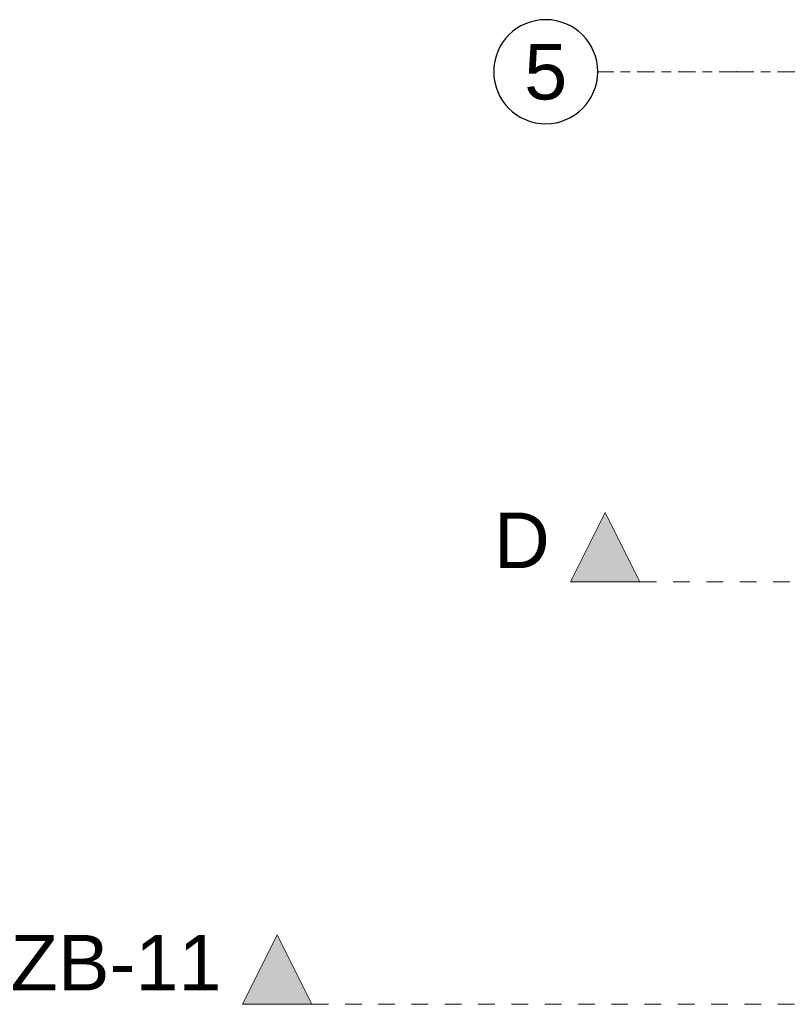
# Model space of a CAD drawing. Header units: millimetres. Extents: x 53458 to 260960, y -123310 to -87533.
# Tile 100 of 256: x 57978 to 63511, y -105766 to -98668. Entities that reach past the tile are written whole.
import ezdxf
from ezdxf.enums import TextEntityAlignment as Align

# ---------------------------------------------------------------- set-up
doc = ezdxf.new("R2010")
doc.units = ezdxf.units.MM
doc.header["$MEASUREMENT"] = 0
doc.linetypes.add('Przerywana', pattern=[240, 120, -120])
doc.linetypes.add('Przerywana podwójnie', pattern=[295, 125, -50, 70, -50])
for name, color, linetype in [('A-Przekroje', 7, 'Continuous'), ('A-Przekroje-PB', 7, 'Continuous'), ('Nowe_A-Osi', 7, 'Continuous')]:
    doc.layers.add(name, color=color, linetype=linetype)
for name, color, linetype, lineweight, true_color in [('A-Przekroje-PB_Nr_pióra__5', 7, 'Continuous', 13, 0x40a5ff), ('A-Przekroje-PB_Nr_pióra__58', 7, 'Continuous', 13, 0xdf0000), ('A-Przekroje_Nr_pióra__5', 7, 'Continuous', 13, 0x40a5ff), ('A-Przekroje_Nr_pióra__58', 7, 'Continuous', 13, 0xdf0000), ('Nowe_A-Osi_Nr_pióra__25', 7, 'Continuous', 25, 0x40a5ff)]:
    doc.layers.add(name, color=color, linetype=linetype, lineweight=lineweight, true_color=true_color)
doc.layers.add('Nowe_A-Osi_Nr_pióra__20', color=1, linetype='Continuous', lineweight=13)
doc.layers.add('Nowe_A-Osi_Nr_pióra__6', color=5, linetype='Continuous', lineweight=13)
doc.styles.add('STYL_AUTOMATYCZNY_1', font='arial.ttf')

# ---------------------------------------------------------------- blocks, each defined once
blk = doc.blocks.new('Standardowy znacznik osi_3')
at = {"layer": 'Nowe_A-Osi_Nr_pióra__20', "color": 1, "linetype": 'Przerywana podwójnie', "lineweight": 13}
for q in [(0, 0), (28817.1, 0)]:
    blk.add_line((1000, 0), q, dxfattribs=at)
blk.add_point((1000, 0), dxfattribs=at)
blk.add_point((1000, 0), dxfattribs=at)
at = {"layer": 'Nowe_A-Osi_Nr_pióra__25', "color": 161, "linetype": 'Continuous', "lineweight": 25, "true_color": 0x40a5ff}
blk.add_circle((-375, 0), 375, dxfattribs=at)
at = {"layer": 'Nowe_A-Osi_Nr_pióra__6', "color": 5, "lineweight": 13, "style": 'STYL_AUTOMATYCZNY_1'}
blk.add_attdef('AC_MarkerText_1', text='', height=400, rotation=180, dxfattribs=at).set_placement((-375, -382.9), align=Align.TOP_CENTER)
blk = doc.blocks.new('Płaszczyzna odcinająca_2', base_point=(59833, -105766))
at = {"layer": 'A-Przekroje_Nr_pióra__58', "linetype": 'Continuous', "lineweight": 13, "true_color": 0xdf0000}
blk.add_hatch(color=12, dxfattribs=at).paths.add_polyline_path([(59583, -105766), (60083, -105766), (59833, -105266)])
at = {"layer": 'A-Przekroje_Nr_pióra__5', "color": 161, "linetype": 'Przerywana', "lineweight": 13, "true_color": 0x40a5ff}
blk.add_line((60083, -105766), (93169.8, -105766), dxfattribs=at)
at = {"layer": 'A-Przekroje_Nr_pióra__58', "color": 12, "linetype": 'Continuous', "lineweight": 13, "true_color": 0xdf0000, "flags": 128}
blk.add_lwpolyline([(59583, -105766), (60083, -105766), (59833, -105266)], close=True, dxfattribs=at)
at = {"layer": 'A-Przekroje_Nr_pióra__58', "color": 12, "lineweight": 13, "true_color": 0xdf0000, "insert": (59433, -105666), "char_height": 400, "attachment_point": 9, "style": 'STYL_AUTOMATYCZNY_1'}
blk.add_mtext('\\A1;{\\pqr;\\pt0;\\fArial|b0|i0|c238|p0;\\W1.000000;ZB-11}', dxfattribs=at)
blk = doc.blocks.new('Płaszczyzna odcinająca_6', base_point=(62199.3, -102720.9))
at = {"layer": 'A-Przekroje-PB_Nr_pióra__58', "linetype": 'Continuous', "lineweight": 13, "true_color": 0xdf0000}
blk.add_hatch(color=12, dxfattribs=at).paths.add_polyline_path([(61949.3, -102720.9), (62449.3, -102720.9), (62199.3, -102220.9)])
at = {"layer": 'A-Przekroje-PB_Nr_pióra__5', "color": 161, "linetype": 'Przerywana', "lineweight": 13, "true_color": 0x40a5ff}
blk.add_line((62449.3, -102720.9), (93776.2, -102720.9), dxfattribs=at)
at = {"layer": 'A-Przekroje-PB_Nr_pióra__58', "color": 12, "linetype": 'Continuous', "lineweight": 13, "true_color": 0xdf0000, "flags": 128}
blk.add_lwpolyline([(61949.3, -102720.9), (62449.3, -102720.9), (62199.3, -102220.9)], close=True, dxfattribs=at)
at = {"layer": 'A-Przekroje-PB_Nr_pióra__58', "color": 12, "lineweight": 13, "true_color": 0xdf0000, "insert": (61799.3, -102620.9), "char_height": 400, "attachment_point": 9, "style": 'STYL_AUTOMATYCZNY_1'}
blk.add_mtext('\\A1;{\\pqr;\\pt0;\\fArial|b0|i0|c238|p0;\\W1.000000;D}', dxfattribs=at)

msp = doc.modelspace()

# ---------------------------------------------------------------- block references
at = {"layer": 'A-Przekroje', "color": 161, "lineweight": 13, "true_color": 0x40a5ff}
msp.add_blockref('Płaszczyzna odcinająca_2', (59832.96, -105765.97), dxfattribs=at)
at = {"layer": 'A-Przekroje-PB', "color": 161, "lineweight": 13, "true_color": 0x40a5ff}
msp.add_blockref('Płaszczyzna odcinająca_6', (62199.27, -102720.91), dxfattribs=at)
at = {"layer": 'Nowe_A-Osi', "color": 8, "linetype": 'Continuous', "lineweight": 13}
ref = msp.add_blockref('Standardowy znacznik osi_3', (62144.74, -99042.6), dxfattribs=dict(at, xscale=-1, zscale=1000, rotation=180))
ref.add_attrib('AC_MarkerText_1', '5', dxfattribs={"layer": 'Nowe_A-Osi_Nr_pióra__6', "color": 5, "lineweight": 13, "height": 400, "style": 'STYL_AUTOMATYCZNY_1'}).set_placement((61769.74, -98842.6), align=Align.TOP_CENTER)

doc.saveas('drawing.dxf')
